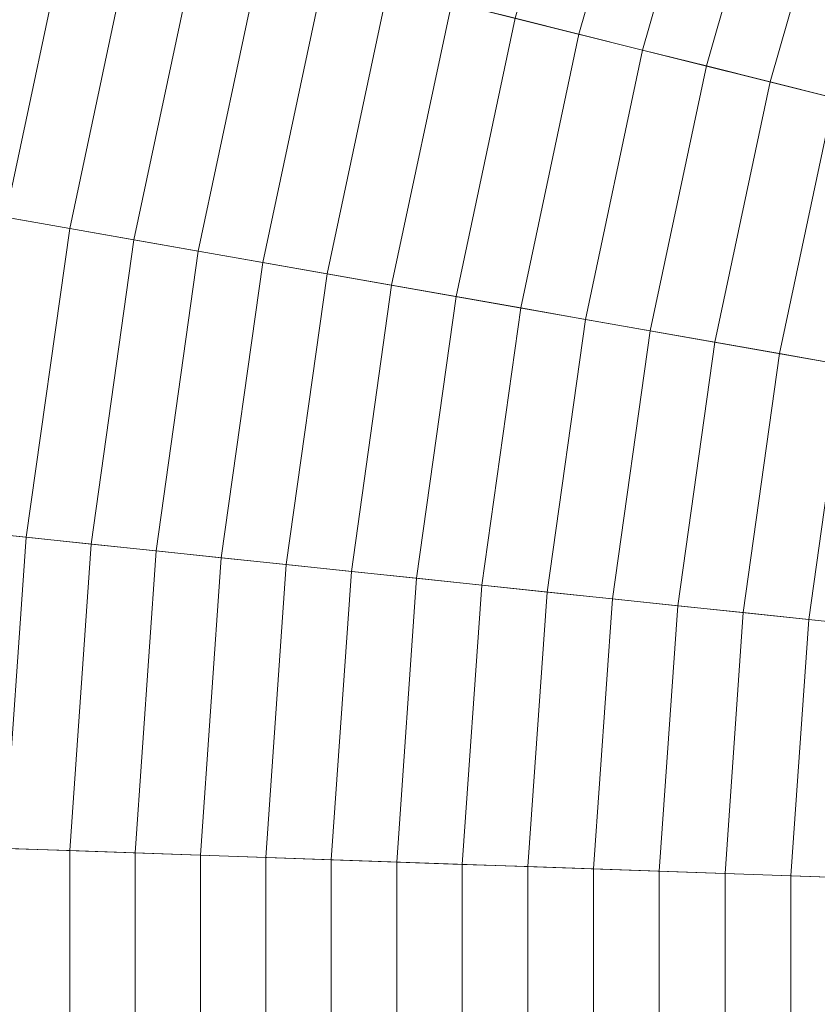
# Model space of a CAD drawing. Header units: centimetres. Extents: x -3.01 to 4.18, y -5.46 to 1.74.
# Tile 168 of 256: x -1.34 to -1, y -1.86 to -1.43. Entities that reach past the tile are written whole.
import ezdxf

# ---------------------------------------------------------------- set-up
doc = ezdxf.new("R2010")
doc.units = ezdxf.units.CM
doc.header["$LTSCALE"] = 2.54
doc.layers.add('Lucido design-1', color=7, linetype='Continuous')

# ---------------------------------------------------------------- blocks, each defined once
blk = doc.blocks.new('Gruppo-1')
at = {"color": 142, "linetype": 'Continuous', "lineweight": 9}
for points in [[(-0.87733, 1.42705, 37.29766), (-1.10309, 1.31694, 37.29766), (0.58535, -1.85855, 37.29766), (0.58548, -1.85849, 37.29766)], [(-1.10309, 1.31694, 37.29766), (-1.32062, 1.19135, 37.29766), (0.58522, -1.85863, 37.29766), (0.58535, -1.85855, 37.29766)], [(-1.32062, 1.19135, 37.29766), (-1.52886, 1.05089, 37.29766), (0.58509, -1.85871, 37.29766), (0.58522, -1.85863, 37.29766)], [(-1.52886, 1.05089, 37.29766), (-1.72679, 0.89625, 37.29766), (0.58497, -1.8588, 37.29766), (0.58509, -1.85871, 37.29766)], [(-1.72679, 0.89625, 37.29766), (-1.91345, 0.72817, 37.29766), (0.58486, -1.85891, 37.29766), (0.58497, -1.8588, 37.29766)], [(-1.91345, 0.72817, 37.29766), (-2.08794, 0.54749, 37.29766), (0.58475, -1.85901, 37.29766), (0.58486, -1.85891, 37.29766)], [(-2.08794, 0.54749, 37.29766), (-2.24939, 0.35507, 37.29766), (0.58466, -1.85913, 37.29766), (0.58475, -1.85901, 37.29766)], [(-2.24939, 0.35507, 37.29766), (-2.39704, 0.15187, 37.29766), (0.58457, -1.85925, 37.29766), (0.58466, -1.85913, 37.29766)], [(-2.39704, 0.15187, 37.29766), (-2.53014, -0.06115, 37.29766), (0.58449, -1.85938, 37.29766), (0.58457, -1.85925, 37.29766)], [(-2.53014, -0.06115, 37.29766), (-2.64806, -0.28293, 37.29766), (0.58442, -1.85951, 37.29766), (0.58449, -1.85938, 37.29766)], [(-2.64806, -0.28293, 37.29766), (-2.75023, -0.51239, 37.29766), (0.58436, -1.85965, 37.29766), (0.58442, -1.85951, 37.29766)], [(-2.75023, -0.51239, 37.29766), (-2.83614, -0.74842, 37.29766), (0.58431, -1.85979, 37.29766), (0.58436, -1.85965, 37.29766)], [(-2.83614, -0.74842, 37.29766), (-2.90537, -0.98987, 37.29766), (0.58426, -1.85994, 37.29766), (0.58431, -1.85979, 37.29766)], [(-2.90537, -0.98987, 37.29766), (-2.95759, -1.23557, 37.29766), (0.58423, -1.86009, 37.29766), (0.58426, -1.85994, 37.29766)], [(-2.95759, -1.23557, 37.29766), (-2.99255, -1.4843, 37.29766), (0.58421, -1.86023, 37.29766), (0.58423, -1.86009, 37.29766)], [(-1.06486, -1.32395, 38.19217), (-1.09827, -1.44044, 38.19217), (-1.12583, -1.43356, 38.18553), (-1.09188, -1.31517, 38.18553)], [(-1.03782, -1.33273, 38.19871), (-1.07068, -1.44731, 38.19871), (-1.09827, -1.44044, 38.19217), (-1.06486, -1.32395, 38.19217)], [(-1.01076, -1.34153, 38.20515), (-1.04307, -1.4542, 38.20515), (-1.07068, -1.44731, 38.19871), (-1.03782, -1.33273, 38.19871)], [(-0.98367, -1.35033, 38.2115), (-1.01544, -1.46109, 38.2115), (-1.04307, -1.4542, 38.20515), (-1.01076, -1.34153, 38.20515)], [(-0.95657, -1.35913, 38.21774), (-0.98778, -1.46798, 38.21774), (-1.01544, -1.46109, 38.2115), (-0.98367, -1.35033, 38.2115)], [(-1.31817, -1.38561, 38.13631), (-1.34665, -1.51962, 38.13631), (-1.37444, -1.51472, 38.12888), (-1.34555, -1.37878, 38.12888)], [(-1.29076, -1.39244, 38.14364), (-1.31884, -1.52452, 38.14364), (-1.34665, -1.51962, 38.13631), (-1.31817, -1.38561, 38.13631)], [(-1.26333, -1.39928, 38.15087), (-1.291, -1.52943, 38.15087), (-1.31884, -1.52452, 38.14364), (-1.29076, -1.39244, 38.14364)], [(-1.23588, -1.40613, 38.158), (-1.26313, -1.53435, 38.158), (-1.291, -1.52943, 38.15087), (-1.26333, -1.39928, 38.15087)], [(-1.2084, -1.41298, 38.16503), (-1.23524, -1.53926, 38.16503), (-1.26313, -1.53435, 38.158), (-1.23588, -1.40613, 38.158)], [(-1.1809, -1.41983, 38.17196), (-1.20733, -1.54418, 38.17196), (-1.23524, -1.53926, 38.16503), (-1.2084, -1.41298, 38.16503)], [(-1.15338, -1.4267, 38.17879), (-1.1794, -1.54911, 38.17879), (-1.20733, -1.54418, 38.17196), (-1.1809, -1.41983, 38.17196)], [(-1.12583, -1.43356, 38.18553), (-1.15144, -1.55404, 38.18553), (-1.1794, -1.54911, 38.17879), (-1.15338, -1.4267, 38.17879)], [(-1.09827, -1.44044, 38.19217), (-1.12346, -1.55897, 38.19217), (-1.15144, -1.55404, 38.18553), (-1.12583, -1.43356, 38.18553)], [(-1.07068, -1.44731, 38.19871), (-1.09546, -1.56391, 38.19871), (-1.12346, -1.55897, 38.19217), (-1.09827, -1.44044, 38.19217)], [(-1.04307, -1.4542, 38.20515), (-1.06744, -1.56885, 38.20515), (-1.09546, -1.56391, 38.19871), (-1.07068, -1.44731, 38.19871)], [(-1.01544, -1.46109, 38.2115), (-1.03939, -1.5738, 38.2115), (-1.06744, -1.56885, 38.20515), (-1.04307, -1.4542, 38.20515)], [(-0.98778, -1.46798, 38.21774), (-1.01132, -1.57875, 38.21774), (-1.03939, -1.5738, 38.2115), (-1.01544, -1.46109, 38.2115)], [(-0.96011, -1.47488, 38.22388), (-0.98324, -1.5837, 38.22388), (-1.01132, -1.57875, 38.21774), (-0.98778, -1.46798, 38.21774)], [(-2.99255, -1.4843, 37.29766), (-3.01007, -1.73487, 37.29766), (0.5842, -1.86039, 37.29766), (0.58421, -1.86023, 37.29766)], [(-1.31884, -1.52452, 38.14364), (-1.33763, -1.65824, 38.14364), (-1.36572, -1.65529, 38.13631), (-1.34665, -1.51962, 38.13631)], [(-1.291, -1.52943, 38.15087), (-1.30951, -1.6612, 38.15087), (-1.33763, -1.65824, 38.14364), (-1.31884, -1.52452, 38.14364)], [(-1.26313, -1.53435, 38.158), (-1.28137, -1.66415, 38.158), (-1.30951, -1.6612, 38.15087), (-1.291, -1.52943, 38.15087)], [(-1.23524, -1.53926, 38.16503), (-1.25321, -1.66711, 38.16503), (-1.28137, -1.66415, 38.158), (-1.26313, -1.53435, 38.158)], [(-1.20733, -1.54418, 38.17196), (-1.22502, -1.67008, 38.17196), (-1.25321, -1.66711, 38.16503), (-1.23524, -1.53926, 38.16503)], [(-1.1794, -1.54911, 38.17879), (-1.19682, -1.67304, 38.17879), (-1.22502, -1.67008, 38.17196), (-1.20733, -1.54418, 38.17196)], [(-1.15144, -1.55404, 38.18553), (-1.16858, -1.67601, 38.18553), (-1.19682, -1.67304, 38.17879), (-1.1794, -1.54911, 38.17879)], [(-1.12346, -1.55897, 38.19217), (-1.14033, -1.67898, 38.19217), (-1.16858, -1.67601, 38.18553), (-1.15144, -1.55404, 38.18553)], [(-1.09546, -1.56391, 38.19871), (-1.11205, -1.68195, 38.19871), (-1.14033, -1.67898, 38.19217), (-1.12346, -1.55897, 38.19217)], [(-1.06744, -1.56885, 38.20515), (-1.08375, -1.68493, 38.20515), (-1.11205, -1.68195, 38.19871), (-1.09546, -1.56391, 38.19871)], [(-1.03939, -1.5738, 38.2115), (-1.05543, -1.6879, 38.2115), (-1.08375, -1.68493, 38.20515), (-1.06744, -1.56885, 38.20515)], [(-1.01132, -1.57875, 38.21774), (-1.02708, -1.69088, 38.21774), (-1.05543, -1.6879, 38.2115), (-1.03939, -1.5738, 38.2115)], [(-0.98324, -1.5837, 38.22388), (-0.99872, -1.69386, 38.22388), (-1.02708, -1.69088, 38.21774), (-1.01132, -1.57875, 38.21774)], [(-0.95513, -1.58865, 38.22993), (-0.97033, -1.69685, 38.22993), (-0.99872, -1.69386, 38.22388), (-0.98324, -1.5837, 38.22388)], [(-1.33763, -1.65824, 38.14364), (-1.34705, -1.79294, 38.14364), (-1.37528, -1.79196, 38.13631), (-1.36572, -1.65529, 38.13631)], [(-1.30951, -1.6612, 38.15087), (-1.3188, -1.79393, 38.15087), (-1.34705, -1.79294, 38.14364), (-1.33763, -1.65824, 38.14364)], [(-1.28137, -1.66415, 38.158), (-1.29052, -1.79492, 38.158), (-1.3188, -1.79393, 38.15087), (-1.30951, -1.6612, 38.15087)], [(-1.25321, -1.66711, 38.16503), (-1.26222, -1.79591, 38.16503), (-1.29052, -1.79492, 38.158), (-1.28137, -1.66415, 38.158)], [(-1.22502, -1.67008, 38.17196), (-1.23389, -1.7969, 38.17196), (-1.26222, -1.79591, 38.16503), (-1.25321, -1.66711, 38.16503)], [(-1.19682, -1.67304, 38.17879), (-1.20555, -1.79789, 38.17879), (-1.23389, -1.7969, 38.17196), (-1.22502, -1.67008, 38.17196)], [(-1.16858, -1.67601, 38.18553), (-1.17718, -1.79888, 38.18553), (-1.20555, -1.79789, 38.17879), (-1.19682, -1.67304, 38.17879)], [(-1.14033, -1.67898, 38.19217), (-1.14878, -1.79987, 38.19217), (-1.17718, -1.79888, 38.18553), (-1.16858, -1.67601, 38.18553)], [(-1.11205, -1.68195, 38.19871), (-1.12037, -1.80086, 38.19871), (-1.14878, -1.79987, 38.19217), (-1.14033, -1.67898, 38.19217)], [(-1.08375, -1.68493, 38.20515), (-1.09193, -1.80185, 38.20515), (-1.12037, -1.80086, 38.19871), (-1.11205, -1.68195, 38.19871)], [(-1.05543, -1.6879, 38.2115), (-1.06347, -1.80285, 38.2115), (-1.09193, -1.80185, 38.20515), (-1.08375, -1.68493, 38.20515)], [(-1.02708, -1.69088, 38.21774), (-1.03498, -1.80384, 38.21774), (-1.06347, -1.80285, 38.2115), (-1.05543, -1.6879, 38.2115)], [(-0.99872, -1.69386, 38.22388), (-1.00648, -1.80484, 38.22388), (-1.03498, -1.80384, 38.21774), (-1.02708, -1.69088, 38.21774)], [(-0.97033, -1.69685, 38.22993), (-0.97795, -1.80583, 38.22993), (-1.00648, -1.80484, 38.22388), (-0.99872, -1.69386, 38.22388)], [(-3.01007, -1.73487, 37.29766), (-3.01007, -1.98605, 37.29766), (0.5842, -1.86054, 37.29766), (0.5842, -1.86039, 37.29766)], [(-1.3188, -1.79393, 38.15087), (-1.3188, -1.92699, 38.15087), (-1.34705, -1.92798, 38.14364), (-1.34705, -1.79294, 38.14364)], [(-1.29052, -1.79492, 38.158), (-1.29052, -1.926, 38.158), (-1.3188, -1.92699, 38.15087), (-1.3188, -1.79393, 38.15087)], [(-1.26222, -1.79591, 38.16503), (-1.26222, -1.92501, 38.16503), (-1.29052, -1.926, 38.158), (-1.29052, -1.79492, 38.158)], [(-1.23389, -1.7969, 38.17196), (-1.23389, -1.92403, 38.17196), (-1.26222, -1.92501, 38.16503), (-1.26222, -1.79591, 38.16503)], [(-1.20555, -1.79789, 38.17879), (-1.20555, -1.92304, 38.17879), (-1.23389, -1.92403, 38.17196), (-1.23389, -1.7969, 38.17196)], [(-1.17718, -1.79888, 38.18553), (-1.17718, -1.92204, 38.18553), (-1.20555, -1.92304, 38.17879), (-1.20555, -1.79789, 38.17879)], [(-1.14878, -1.79987, 38.19217), (-1.14878, -1.92105, 38.19217), (-1.17718, -1.92204, 38.18553), (-1.17718, -1.79888, 38.18553)], [(-1.12037, -1.80086, 38.19871), (-1.12037, -1.92006, 38.19871), (-1.14878, -1.92105, 38.19217), (-1.14878, -1.79987, 38.19217)], [(-1.09193, -1.80185, 38.20515), (-1.09193, -1.91907, 38.20515), (-1.12037, -1.92006, 38.19871), (-1.12037, -1.80086, 38.19871)], [(-1.06347, -1.80285, 38.2115), (-1.06347, -1.91807, 38.2115), (-1.09193, -1.91907, 38.20515), (-1.09193, -1.80185, 38.20515)], [(-1.03498, -1.80384, 38.21774), (-1.03498, -1.91708, 38.21774), (-1.06347, -1.91807, 38.2115), (-1.06347, -1.80285, 38.2115)], [(-1.00648, -1.80484, 38.22388), (-1.00648, -1.91608, 38.22388), (-1.03498, -1.91708, 38.21774), (-1.03498, -1.80384, 38.21774)], [(-0.97795, -1.80583, 38.22993), (-0.97795, -1.91509, 38.22993), (-1.00648, -1.91608, 38.22388), (-1.00648, -1.80484, 38.22388)]]:
    blk.add_3dface(points, dxfattribs=at)

msp = doc.modelspace()

# ---------------------------------------------------------------- block references
at = {"layer": 'Lucido design-1', "color": 7}
msp.add_blockref('Gruppo-1', (0, 0), dxfattribs=at)

doc.saveas('drawing.dxf')
